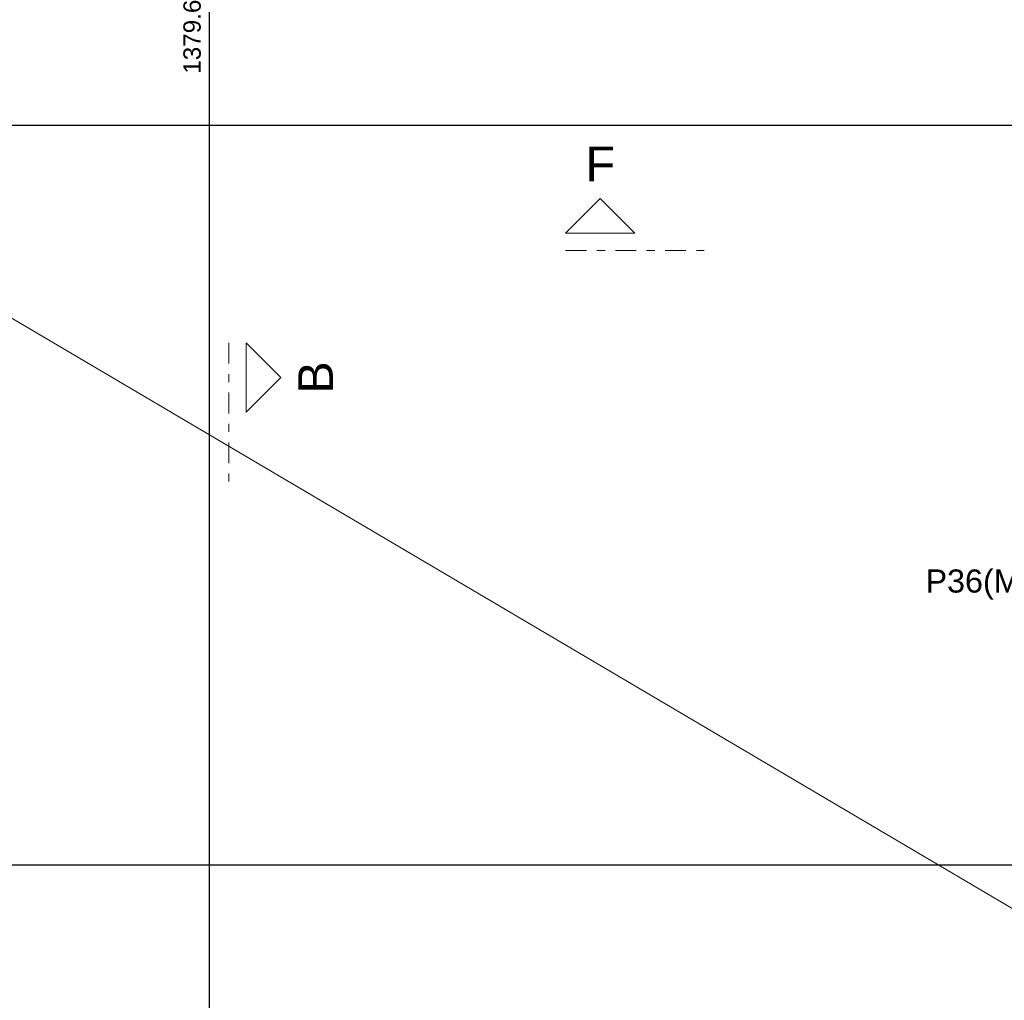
# Model space of a CAD drawing. Header units: millimetres. Extents: x 0 to 119, y 0 to 84.
# Tile 26 of 42: x 53 to 65, y 41 to 53. Entities that reach past the tile are written whole.
import ezdxf

# ---------------------------------------------------------------- set-up
doc = ezdxf.new("R2010")
doc.units = ezdxf.units.MM
doc.header["$MEASUREMENT"] = 0
doc.linetypes.add('DASHDOT', pattern=[2.54, 1.27, -0.635, 0, -0.635])
doc.linetypes.add('NULL', pattern=[0])
doc.layers.get('0').update_dxf_attribs({"lineweight": 18})
for name, color, linetype, lineweight in [('FO-Aberturas', 7, 'Continuous', 5), ('FO-Cortes', 9, 'DASHDOT', 5), ('FO-Cotas', 5, 'Continuous', 5), ('FO-Textos dos pilares', 7, 'Continuous', 5)]:
    doc.layers.add(name, color=color, linetype=linetype, lineweight=lineweight)
doc.styles.add('Arial', font='txt')
doc.dimstyles.new('UM_50.000000', dxfattribs={"dimtxt": 0.18, "dimasz": 0.1, "dimexe": 0.1, "dimexo": 0.2, "dimgap": 0, "dimtad": 1, "dimtih": 1, "dimtoh": 1, "dimdec": 1, "dimlfac": 50, "dimzin": 0, "dimdsep": 46, "dimtxsty": 'Standard', "dimcen": 0.09, "dimdle": 0.1, "dimadec": 1, "dimazin": 2, "dimtfac": 1, "dimtdec": 4, "dimtofl": 0, "dimtmove": 0, "dimatfit": 3, "dimfxl": 1, "dimtolj": 1, "dimarcsym": 0})

# ---------------------------------------------------------------- blocks, each defined once
blk = doc.blocks.new('_Oblique')
at = {"color": 0, "linetype": 'ByBlock', "lineweight": -2}
blk.add_line((-0.5, -0.5), (0.5, 0.5), dxfattribs=at)
blk = doc.blocks.new('*D105')
at = {"layer": 'Defpoints', "color": 0}
for p in [(29.4, 42.533), (66.197, 42.533), (66.197, 42.533)]:
    blk.add_point(p, dxfattribs=at)
at = {"layer": 'FO-Cotas', "color": 0, "lineweight": -2}
blk.add_line((29.3, 42.533), (66.297, 42.533), dxfattribs=at)
at = {"layer": 'FO-Cotas', "color": 0, "lineweight": -2, "xscale": 0.1, "yscale": 0.1, "zscale": 0.1, "rotation": 180}
blk.add_blockref('_Oblique', (29.4, 42.533), dxfattribs=at)
at = {"layer": 'FO-Cotas', "color": 0, "lineweight": -2, "xscale": 0.1, "yscale": 0.1, "zscale": 0.1}
blk.add_blockref('_Oblique', (66.197, 42.533), dxfattribs=at)
at = {"layer": 'FO-Cotas', "color": 7, "insert": (47.798, 42.745), "char_height": 0.2118, "attachment_point": 5, "rotation": 0.0057, "style": 'Arial'}
blk.add_mtext('\\A1;1839.8', dxfattribs=at)
blk = doc.blocks.new('*D116')
at = {"layer": 'Defpoints', "color": 0}
for p in [(22.72, 51.569), (70.017, 51.569), (70.017, 51.569)]:
    blk.add_point(p, dxfattribs=at)
at = {"layer": 'FO-Cotas', "color": 0, "lineweight": -2}
blk.add_line((22.62, 51.569), (70.117, 51.569), dxfattribs=at)
at = {"layer": 'FO-Cotas', "color": 0, "lineweight": -2, "xscale": 0.1, "yscale": 0.1, "zscale": 0.1, "rotation": 180}
blk.add_blockref('_Oblique', (22.72, 51.569), dxfattribs=at)
at = {"layer": 'FO-Cotas', "color": 0, "lineweight": -2, "xscale": 0.1, "yscale": 0.1, "zscale": 0.1}
blk.add_blockref('_Oblique', (70.017, 51.569), dxfattribs=at)
at = {"layer": 'FO-Cotas', "color": 7, "insert": (46.368, 51.78), "char_height": 0.2118, "attachment_point": 5, "rotation": 0.0057, "style": 'Arial'}
blk.add_mtext('\\A1;2364.8', dxfattribs=at)
blk = doc.blocks.new('*D209')
at = {"layer": 'Defpoints', "color": 0}
for p in [(54.874, 66.447), (54.874, 66.447), (54.874, 38.856)]:
    blk.add_point(p, dxfattribs=at)
at = {"layer": 'FO-Cotas', "color": 0, "lineweight": -2}
blk.add_line((54.874, 38.756), (54.874, 66.547), dxfattribs=at)
at = {"layer": 'FO-Cotas', "color": 0, "lineweight": -2, "xscale": 0.1, "yscale": 0.1, "zscale": 0.1}
for p, rotation in [((54.874, 66.447), 90), ((54.874, 38.856), 270)]:
    blk.add_blockref('_Oblique', p, dxfattribs=dict(at, rotation=rotation))
at = {"layer": 'FO-Cotas', "color": 7, "insert": (54.662, 52.651), "char_height": 0.2118, "attachment_point": 5, "rotation": 90, "style": 'Arial'}
blk.add_mtext('\\A1;1379.6', dxfattribs=at)

msp = doc.modelspace()

# ---------------------------------------------------------------- linework, layer by layer
at = {"layer": 'FO-Aberturas'}
msp.add_line((23.68, 66.1795), (66.197, 41.1085), dxfattribs=at)
at = {"layer": 'FO-Cortes', "ltscale": 0.2}
for p, q in [((59.2259, 50.0374), (60.9203, 50.0374)), ((55.1117, 48.9107), (55.1117, 47.2163))]:
    msp.add_line(p, q, dxfattribs=at)
at = {"layer": 'FO-Cortes', "linetype": 'Continuous', "ltscale": 0.2}
for points in [[(59.2259, 50.2492), (60.0731, 50.2492), (59.6495, 50.6728), (59.2259, 50.2492)], [(55.3235, 48.9107), (55.3235, 48.0635), (55.7471, 48.4871), (55.3235, 48.9107)]]:
    msp.add_lwpolyline(points, close=True, dxfattribs=at)

# ---------------------------------------------------------------- texts
at = {"layer": 'FO-Cortes', "linetype": 'NULL', "ltscale": 0.2, "insert": (59.649, 50.8843), "char_height": 0.4236, "width": 0.708574, "attachment_point": 8, "line_spacing_factor": 0.798, "style": 'Arial'}
msp.add_mtext('F', dxfattribs=at)
at = {"layer": 'FO-Cortes', "linetype": 'NULL', "ltscale": 0.2, "insert": (56.3824, 48.4875), "char_height": 0.4236, "width": 0.773711, "attachment_point": 8, "rotation": 90.00021, "line_spacing_factor": 0.798, "style": 'Arial'}
msp.add_mtext('B', dxfattribs=at)
at = {"layer": 'FO-Textos dos pilares', "linetype": 'NULL', "insert": (66.056, 45.7745), "char_height": 0.2824, "width": 4.810635, "attachment_point": 9, "line_spacing_factor": 0.798, "style": 'Arial'}
msp.add_mtext('P36(MORRE)', dxfattribs=at)

# ---------------------------------------------------------------- dimensions: what is measured, and where the dimension line sits
at = {"layer": 'FO-Cotas'}
dim = msp.add_linear_dim(base=(54.874, 66.4471), p1=(54.874, 38.8555), p2=(54.874, 66.4471), angle=90, dimstyle='UM_50.000000', override={"dimtxt": 0.2118, "dimasz": 0.1, "dimexe": 0.1, "dimexo": 0.2, "dimtad": 1, "dimtih": 0, "dimtoh": 0, "dimdec": 1, "dimlfac": 50, "dimzin": 8, "dimtxsty": 'Arial', "dimblk": 'Oblique', "dimblk1": 'Oblique', "dimblk2": 'Oblique', "dimsah": 1, "dimdle": 0.1, "dimse1": 1, "dimse2": 1, "dimclrt": 7, "dimadec": 1, "dimazin": 3, "dimtmove": 2, "dimldrblk": 'Oblique'}, dxfattribs=at)
dim.commit()
dim.dimension.update_dxf_attribs({"geometry": '*D209', "text_midpoint": (54.6622, 52.6513), "dimtype": 160, "text_rotation": 90})
for base, p1, p2, picture, middle in [((70.0166, 51.5685), (22.72, 51.5685), (70.0166, 51.5685), '*D116', (46.3683, 51.7803)), ((66.1966, 42.5333), (29.4, 42.5333), (66.1966, 42.5333), '*D105', (47.7983, 42.7451))]:
    dim = msp.add_linear_dim(base=base, p1=p1, p2=p2, dimstyle='UM_50.000000', override={"dimtxt": 0.2118, "dimasz": 0.1, "dimexe": 0.1, "dimexo": 0.2, "dimtad": 1, "dimtih": 0, "dimtoh": 0, "dimdec": 1, "dimlfac": 50, "dimzin": 8, "dimtxsty": 'Arial', "dimblk": 'Oblique', "dimblk1": 'Oblique', "dimblk2": 'Oblique', "dimsah": 1, "dimdle": 0.1, "dimse1": 1, "dimse2": 1, "dimclrt": 7, "dimadec": 1, "dimazin": 3, "dimtmove": 2, "dimldrblk": 'Oblique'}, dxfattribs=at)
    dim.commit()
    dim.dimension.update_dxf_attribs({"geometry": picture, "text_midpoint": middle, "dimtype": 160, "text_rotation": 0.00573})

doc.saveas('drawing.dxf')
